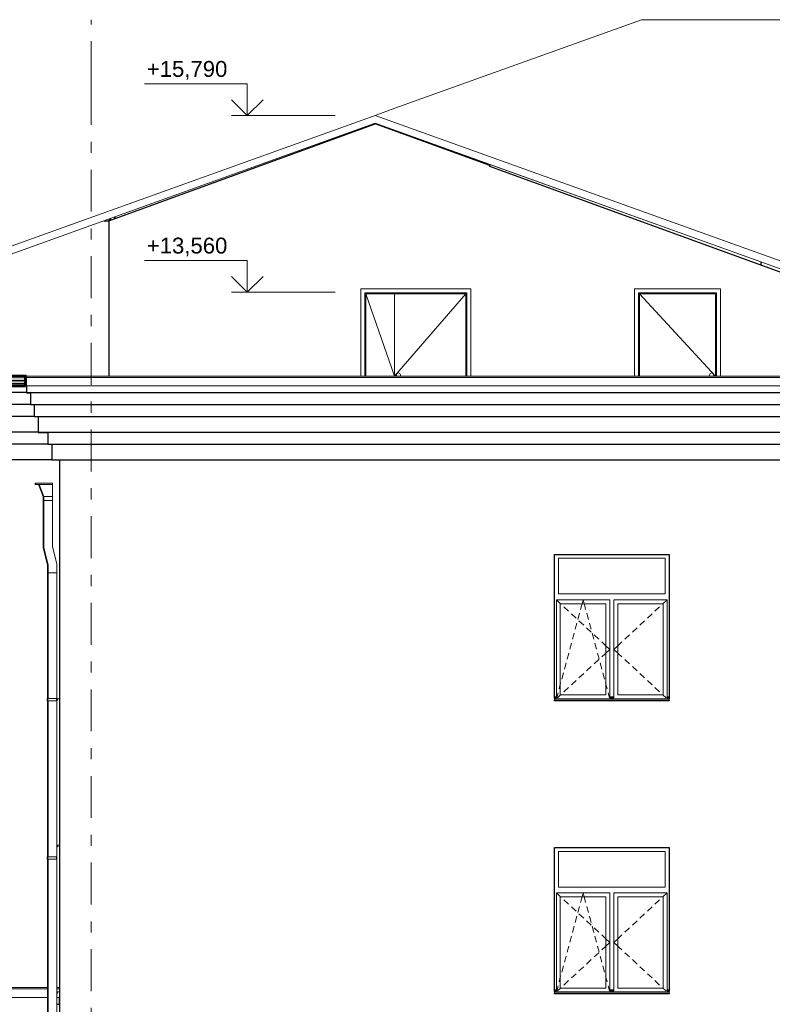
# Model space of a CAD drawing. Header units: millimetres. Extents: x -28034 to 133570, y -6180 to 17692.
# Tile 8 of 36: x 12619 to 22127, y 4569 to 17000. Entities that reach past the tile are written whole.
import ezdxf
from ezdxf.enums import TextEntityAlignment as Align

# ---------------------------------------------------------------- set-up
doc = ezdxf.new("R2010")
doc.units = ezdxf.units.MM
doc.header["$MEASUREMENT"] = 0
doc.linetypes.add('Штрих-Штриховая', pattern=[1093.611073, 529.166651, -211.666656, 141.111112, -211.666656])
for name, color, linetype in [('1 Молдинги', 7, 'Continuous'), ('1_Кровля (плоская)', 7, 'Continuous'), ('Конструктив - Стены Несущие', 7, 'Continuous'), ('Новый_1 ВОДОСТОК', 7, 'Continuous'), ('Новый_1 Молдинги', 7, 'Continuous'), ('Новый_1_Конструктив-парапет', 7, 'Continuous'), ('Новый_Двери Archicad', 7, 'Continuous'), ('Новый_Конструктив - Стены Внутренние несущие', 7, 'Continuous'), ('Новый_Конструктив - Стены Несущие', 7, 'Continuous'), ('Новый_Окна Archicad', 7, 'Continuous'), ('Новый_Фартук парапета', 7, 'Continuous'), ('Окна Archicad', 7, 'Continuous'), ('Размер - Отметка Уровня', 7, 'Continuous'), ('Фартук парапета', 7, 'Continuous'), ('Элемент Модели - Оси', 7, 'Continuous')]:
    doc.layers.add(name, color=color, linetype=linetype)
for name, color, linetype, lineweight in [('1 Молдинги_Ном._пера__1', 7, 'Continuous', 15), ('1 Молдинги_Ном._пера__21', 7, 'Continuous', 30), ('1 Молдинги_Ном._пера__41', 7, 'Continuous', 60), ('1_Кровля (плоская)_Ном._пера__1', 7, 'Continuous', 15), ('1_Кровля (плоская)_Ном._пера__7', 7, 'Continuous', 15), ('Аннотация - Выносная Надпись.Фасад фрагмент_Ном._пера__1', 7, 'Continuous', 15), ('Конструктив - Стены Несущие_Ном._пера__21', 7, 'Continuous', 30), ('Новый_1 ВОДОСТОК_Ном._пера__141', 7, 'Continuous', 20), ('Новый_1 Молдинги_Ном._пера__21', 7, 'Continuous', 30), ('Новый_1_Конструктив-парапет_Ном._пера__21', 7, 'Continuous', 30), ('Новый_Двери Archicad_Ном._пера__1', 7, 'Continuous', 15), ('Новый_Конструктив - Стены Внутренние несущие_Ном._пера__21', 7, 'Continuous', 30), ('Новый_Конструктив - Стены Несущие_Ном._пера__21', 7, 'Continuous', 30), ('Новый_Окна Archicad_Ном._пера__1', 7, 'Continuous', 15), ('Новый_Фартук парапета_Ном._пера__1', 7, 'Continuous', 15), ('Окна Archicad_Ном._пера__1', 7, 'Continuous', 15), ('Окна Archicad_Ном._пера__21', 7, 'Continuous', 30), ('Размер - Отметка Уровня_Ном._пера__120', 7, 'Continuous', 5), ('Фартук парапета_Ном._пера__1', 7, 'Continuous', 15), ('Элемент Модели - Оси_Ном._пера__1', 7, 'Continuous', 15), ('Элемент Модели - Оси_Ном._пера__2', 8, 'Continuous', 15)]:
    doc.layers.add(name, color=color, linetype=linetype, lineweight=lineweight)
doc.styles.add('СГЕНЕРИР_СТИЛЬ_1', font='arial.ttf')
doc.dimstyles.new('СГЕНЕРИР_СТИЛЬ__2', dxfattribs={"dimtxt": 0.18, "dimasz": 182.4, "dimexe": 0.18, "dimexo": 0.0625, "dimgap": 0, "dimtad": 0, "dimtih": 1, "dimtoh": 1, "dimdec": 4, "dimzin": 0, "dimdsep": 46, "dimcen": 0.09, "dimadec": 0, "dimazin": 0, "dimtfac": 1, "dimtdec": 4, "dimtmove": 0, "dimatfit": 3, "dimldrblk": 'ARROWHEAD_11', "dimfxl": 1, "dimtolj": 1, "dimtzin": 0, "dimarcsym": 0})

# ---------------------------------------------------------------- blocks, each defined once
blk = doc.blocks.new('Элемент Разреза_16_2')
at = {"layer": 'Конструктив - Стены Несущие_Ном._пера__21', "color": 7, "linetype": 'Continuous', "lineweight": 30}
blk.add_line((13124, 7550), (13124, 3850), dxfattribs=at)
blk = doc.blocks.new('Элемент Разреза_17_2')
at = {"layer": 'Окна Archicad_Ном._пера__1', "color": 7, "linetype": 'Continuous', "lineweight": 15}
for p, q in [((13124, 4730), (13094, 4728)), ((13094, 4728), (13094, 4708)), ((13094, 4708), (13104, 4718))]:
    blk.add_line(p, q, dxfattribs=at)
blk = doc.blocks.new('Элемент Разреза_23_2')
at = {"layer": 'Конструктив - Стены Несущие_Ном._пера__21', "color": 7, "linetype": 'Continuous', "lineweight": 30}
blk.add_line((13124, 10890), (13124, 7550), dxfattribs=at)
blk = doc.blocks.new('Элемент Разреза_33_2')
at = {"layer": 'Окна Archicad_Ном._пера__1', "color": 7, "linetype": 'Continuous', "lineweight": 15}
for p, q in [((13124, 8430), (13094, 8428)), ((13094, 8428), (13094, 8408)), ((13094, 8408), (13104, 8418))]:
    blk.add_line(p, q, dxfattribs=at)
blk = doc.blocks.new('Элемент Разреза_34_2')
at = {"layer": 'Новый_Окна Archicad_Ном._пера__1', "color": 7, "linetype": 'Continuous', "lineweight": 15}
for p, q in [((13124, 6580), (13094, 6578)), ((13094, 6578), (13094, 6558)), ((13094, 6558), (13104, 6568))]:
    blk.add_line(p, q, dxfattribs=at)
blk = doc.blocks.new('Элемент Разреза_38_2')
at = {"layer": 'Новый_1_Конструктив-парапет_Ном._пера__21', "color": 7, "linetype": 'Continuous', "lineweight": 30}
blk.add_line((13124, 11442), (13124, 10890), dxfattribs=at)
blk = doc.blocks.new('Элемент Разреза_39_2')
at = {"layer": 'Новый_1 ВОДОСТОК_Ном._пера__141', "color": 7, "linetype": 'Continuous', "lineweight": 20}
for p, q in [((13033, 11150), (12823, 11150)), ((12823, 11130), (12823, 11150)), ((13033, 11130), (12823, 11130)), ((12923, 10980), (12866, 11130)), ((13033, 11150), (13033, 11130)), ((13033, 11130), (13033, 10980)), ((13033, 10980), (12923, 10980)), ((12923, 10930), (12923, 10980)), ((13033, 10980), (13033, 10930)), ((13033, 10930), (12923, 10930)), ((12923, 10930), (12923, 10333)), ((13033, 10930), (13033, 10347)), ((12923, 10333), (12978, 10118)), ((13033, 10347), (13088, 10132)), ((12978, 10118), (12978, 10015)), ((13088, 10132), (13088, 10015)), ((12978, 10015), (12978, 8430)), ((12978, 10015), (12982, 10015)), ((12982, 10015), (12994, 10015)), ((12994, 10015), (13012, 10015)), ((13012, 10015), (13033, 10015)), ((13033, 10015), (13054, 10015)), ((13054, 10015), (13072, 10015)), ((13072, 10015), (13084, 10015)), ((13084, 10015), (13088, 10015)), ((13088, 10015), (13088, 300)), ((12980, 8430), (12976, 8430)), ((12976, 8400), (12976, 8430)), ((12980, 8400), (12976, 8400)), ((12978, 8400), (12978, 6430)), ((12992, 8430), (12980, 8430)), ((12992, 8400), (12980, 8400)), ((13011, 8430), (12992, 8430)), ((13011, 8400), (12992, 8400)), ((13033, 8430), (13011, 8430)), ((13033, 8400), (13011, 8400)), ((13086, 8430), (13033, 8430)), ((13086, 8400), (13033, 8400)), ((13088, 8430), (13086, 8430)), ((13086, 8400), (13086, 8430)), ((13088, 8400), (13086, 8400)), ((13088, 8400), (13088, 8430)), ((12980, 6430), (12976, 6430)), ((12976, 6400), (12976, 6430)), ((12980, 6400), (12976, 6400)), ((12978, 6400), (12978, 4430)), ((12992, 6430), (12980, 6430)), ((12992, 6400), (12980, 6400)), ((13011, 6430), (12992, 6430)), ((13011, 6400), (12992, 6400)), ((13033, 6430), (13011, 6430)), ((13033, 6400), (13011, 6400)), ((13086, 6430), (13033, 6430)), ((13086, 6400), (13033, 6400)), ((13088, 6430), (13086, 6430)), ((13086, 6400), (13086, 6430)), ((13088, 6400), (13086, 6400)), ((13088, 6400), (13088, 6430)), ((12980, 4430), (12976, 4430)), ((12976, 4400), (12976, 4430)), ((12980, 4400), (12976, 4400)), ((12978, 4400), (12978, 2430)), ((12992, 4430), (12980, 4430)), ((12992, 4400), (12980, 4400)), ((13011, 4430), (12992, 4430)), ((13011, 4400), (12992, 4400)), ((13033, 4430), (13011, 4430)), ((13033, 4400), (13011, 4400)), ((13086, 4430), (13033, 4430)), ((13086, 4400), (13033, 4400)), ((13088, 4430), (13086, 4430)), ((13086, 4400), (13086, 4430)), ((13088, 4400), (13086, 4400)), ((13088, 4400), (13088, 4430)), ((12980, 2430), (12976, 2430)), ((12976, 2400), (12976, 2430)), ((12980, 2400), (12976, 2400)), ((12978, 2400), (12978, 430)), ((12992, 2430), (12980, 2430)), ((12992, 2400), (12980, 2400)), ((13011, 2430), (12992, 2430)), ((13011, 2400), (12992, 2400)), ((13033, 2430), (13011, 2430)), ((13033, 2400), (13011, 2400)), ((13086, 2430), (13033, 2430)), ((13086, 2400), (13033, 2400)), ((13088, 2430), (13086, 2430)), ((13086, 2400), (13086, 2430)), ((13088, 2400), (13086, 2400)), ((13088, 2400), (13088, 2430)), ((12980, 430), (12976, 430)), ((12976, 400), (12976, 430)), ((12980, 400), (12976, 400)), ((12978, 400), (12978, 300)), ((12992, 430), (12980, 430)), ((12992, 400), (12980, 400)), ((13011, 430), (12992, 430)), ((13011, 400), (12992, 400)), ((13033, 430), (13011, 430)), ((13033, 400), (13011, 400)), ((13086, 430), (13033, 430)), ((13086, 400), (13033, 400)), ((13088, 430), (13086, 430)), ((13086, 400), (13086, 430)), ((13088, 400), (13086, 400)), ((13088, 400), (13088, 430)), ((12978, 300), (12978, 222)), ((12978, 300), (12982, 300)), ((12982, 300), (12994, 300)), ((12994, 300), (13012, 300)), ((13012, 300), (13033, 300)), ((13033, 300), (13054, 300)), ((13054, 300), (13072, 300)), ((13072, 300), (13084, 300)), ((13084, 300), (13088, 300)), ((13088, 300), (13088, 177)), ((12978, 222), (12888, 132)), ((12888, 132), (12891, 129)), ((12891, 129), (12899, 121)), ((13088, 177), (12966, 55)), ((12978, 222), (12982, 221)), ((12982, 221), (12994, 216)), ((12994, 216), (13012, 208)), ((13054, 191), (13072, 184)), ((13072, 184), (13084, 179)), ((13084, 179), (13088, 177)), ((12899, 121), (12912, 108)), ((12912, 108), (12927, 94)), ((12927, 94), (12942, 79)), ((12942, 79), (12954, 66)), ((12954, 66), (12963, 58)), ((12963, 58), (12966, 55))]:
    blk.add_line(p, q, dxfattribs=at)
blk = doc.blocks.new('Элемент Разреза_40_2')
at = {"layer": '1_Кровля (плоская)_Ном._пера__7', "color": 7, "linetype": 'Continuous', "lineweight": 15}
for p, q in [((17109, 15792), (26274, 12501)), ((26000, 12500), (17109, 15692)), ((26274, 12500), (26274, 12501))]:
    blk.add_line(p, q, dxfattribs=at)
blk = doc.blocks.new('Элемент Разреза_41_2')
at = {"layer": '1_Кровля (плоская)_Ном._пера__7', "color": 7, "linetype": 'Continuous', "lineweight": 15}
for p, q in [((7944, 12501), (17109, 15792)), ((17109, 15692), (7944, 12401)), ((13822, 14512), (17109, 15692)), ((8059, 12443), (8504, 12602)), ((7944, 12401), (7944, 12501)), ((7944, 12401), (7974, 12412))]:
    blk.add_line(p, q, dxfattribs=at)
blk = doc.blocks.new('Элемент Разреза_66_2')
at = {"layer": 'Новый_1 ВОДОСТОК_Ном._пера__141', "color": 7, "linetype": 'Continuous', "lineweight": 20}
for p, q in [((12823, 11150), (12815, 11150)), ((12815, 11130), (12815, 11150)), ((12823, 11130), (12815, 11130)), ((12915, 10980), (12858, 11130)), ((12923, 10980), (12915, 10980)), ((12915, 10930), (12915, 10980)), ((12923, 10930), (12915, 10930)), ((12915, 10930), (12915, 10333)), ((12915, 10333), (12970, 10118)), ((12970, 10118), (12970, 10015)), ((12970, 10015), (12970, 8430)), ((12970, 10015), (12975, 10015)), ((12975, 10015), (12978, 10015)), ((12973, 8430), (12968, 8430)), ((12968, 8400), (12968, 8430)), ((12973, 8400), (12968, 8400)), ((12970, 8400), (12970, 6430)), ((12976, 8430), (12973, 8430)), ((12976, 8400), (12973, 8400)), ((12973, 6430), (12968, 6430)), ((12968, 6400), (12968, 6430)), ((12973, 6400), (12968, 6400)), ((12970, 6400), (12970, 4430)), ((12976, 6430), (12973, 6430)), ((12976, 6400), (12973, 6400)), ((12973, 4430), (12968, 4430)), ((12968, 4400), (12968, 4430)), ((12973, 4400), (12968, 4400)), ((12970, 4400), (12970, 2430)), ((12976, 4430), (12973, 4430)), ((12976, 4400), (12973, 4400)), ((12973, 2430), (12968, 2430)), ((12968, 2400), (12968, 2430)), ((12973, 2400), (12968, 2400)), ((12970, 2400), (12970, 430)), ((12976, 2430), (12973, 2430)), ((12976, 2400), (12973, 2400)), ((12973, 430), (12968, 430)), ((12968, 400), (12968, 430)), ((12973, 400), (12968, 400)), ((12970, 400), (12970, 300)), ((12976, 430), (12973, 430)), ((12976, 400), (12973, 400)), ((12970, 300), (12970, 222)), ((12970, 300), (12975, 300)), ((12975, 300), (12978, 300)), ((12970, 222), (12881, 132)), ((12881, 132), (12883, 129)), ((12883, 129), (12892, 121)), ((12970, 222), (12975, 221)), ((12975, 221), (12976, 220)), ((12892, 121), (12905, 108)), ((12905, 108), (12919, 94)), ((12919, 94), (12934, 79)), ((12934, 79), (12947, 66)), ((12947, 66), (12955, 58)), ((12955, 58), (12958, 55)), ((12962, 58), (12958, 55))]:
    blk.add_line(p, q, dxfattribs=at)
blk = doc.blocks.new('Элемент Разреза_71_2')
at = {"layer": 'Фартук парапета_Ном._пера__1', "color": 7, "linetype": 'Continuous', "lineweight": 15}
for p, q in [((12697, 12492), (12694, 12483)), ((12694, 12483), (12694, 12377)), ((12694, 12483), (37254, 12483)), ((12704, 12498), (12697, 12492)), ((12713, 12500), (12704, 12498)), ((37236, 12500), (12713, 12500)), ((12694, 12377), (37254, 12377))]:
    blk.add_line(p, q, dxfattribs=at)
blk = doc.blocks.new('Элемент Разреза_72_2')
at = {"layer": 'Новый_Фартук парапета_Ном._пера__1', "color": 7, "linetype": 'Continuous', "lineweight": 15}
for p, q in [((8538, 4780), (12970, 4780)), ((8538, 4763), (12970, 4763)), ((13088, 4780), (13124, 4780)), ((13088, 4763), (13124, 4763)), ((13124, 4780), (13124, 4778)), ((13124, 4778), (13124, 4772)), ((13124, 4772), (13124, 4763)), ((13124, 4763), (13124, 4743)), ((13124, 4763), (13124, 4657)), ((8538, 4657), (12970, 4657)), ((13088, 4657), (13124, 4657))]:
    blk.add_line(p, q, dxfattribs=at)
blk = doc.blocks.new('Элемент Разреза_77_2')
at = {"layer": 'Окна Archicad_Ном._пера__1', "color": 7, "linetype": 'Continuous', "lineweight": 15}
for p, q in [((19424, 6500), (19424, 6050)), ((20774, 6500), (19424, 6500)), ((20774, 6050), (20774, 6500)), ((19399, 5925), (19399, 5975)), ((19399, 5975), (20074, 5975)), ((19399, 5975), (19453, 5925)), ((19424, 6050), (20774, 6050)), ((19723, 5925), (19737, 5975)), ((19750, 5925), (19737, 5975)), ((20074, 5975), (20074, 5925)), ((20124, 5925), (20124, 5975)), ((20124, 5975), (20799, 5975)), ((20799, 5975), (20745, 5925)), ((20799, 5975), (20799, 5925)), ((19399, 4775), (19399, 5925)), ((19449, 5925), (19449, 4775)), ((20024, 5925), (19449, 5925)), ((19453, 5925), (19458, 5921)), ((19495, 5887), (19553, 5832)), ((19704, 5855), (19716, 5898)), ((19716, 5898), (19723, 5925)), ((19758, 5898), (19750, 5925)), ((19769, 5855), (19758, 5898)), ((20024, 4775), (20024, 5925)), ((20074, 5925), (20074, 4775)), ((20124, 4775), (20124, 5925)), ((20174, 5925), (20174, 4775)), ((20749, 5925), (20174, 5925)), ((20704, 5887), (20645, 5832)), ((20745, 5925), (20741, 5921)), ((20749, 4775), (20749, 5925)), ((20799, 5925), (20799, 4775)), ((19590, 5798), (19649, 5744)), ((19670, 5729), (19691, 5806)), ((19803, 5729), (19782, 5806)), ((20609, 5798), (20550, 5744)), ((19636, 5604), (19657, 5681)), ((19685, 5710), (19744, 5656)), ((19781, 5622), (19840, 5567)), ((19837, 5604), (19816, 5681)), ((20418, 5622), (20359, 5567)), ((20513, 5710), (20454, 5656)), ((19603, 5478), (19623, 5555)), ((19871, 5478), (19850, 5555)), ((19876, 5533), (19935, 5479)), ((20322, 5533), (20264, 5479)), ((19569, 5353), (19590, 5430)), ((19905, 5353), (19884, 5430)), ((19972, 5445), (20016, 5404)), ((20016, 5404), (20024, 5396)), ((20024, 5396), (20074, 5350)), ((20024, 5304), (20074, 5350)), ((20174, 5396), (20124, 5350)), ((20174, 5304), (20124, 5350)), ((20183, 5404), (20174, 5396)), ((20227, 5445), (20183, 5404)), ((19535, 5227), (19556, 5304)), ((19876, 5167), (19935, 5221)), ((19939, 5227), (19918, 5304)), ((19972, 5255), (20016, 5296)), ((20016, 5296), (20024, 5304)), ((20183, 5296), (20174, 5304)), ((20227, 5255), (20183, 5296)), ((20322, 5167), (20264, 5221)), ((19501, 5102), (19522, 5179)), ((19781, 5078), (19840, 5133)), ((19973, 5102), (19952, 5179)), ((20418, 5078), (20359, 5133)), ((19467, 4976), (19488, 5053)), ((19685, 4990), (19744, 5044)), ((20007, 4976), (19986, 5053)), ((20513, 4990), (20454, 5044)), ((19433, 4851), (19449, 4910)), ((19449, 4910), (19454, 4928)), ((19495, 4813), (19553, 4868)), ((19590, 4902), (19649, 4956)), ((20024, 4910), (20020, 4928)), ((20040, 4851), (20024, 4910)), ((20609, 4902), (20550, 4956)), ((20704, 4813), (20645, 4868)), ((19399, 4750), (19374, 4750)), ((19399, 4740), (19374, 4740)), ((19374, 4730), (19374, 4728)), ((19374, 4728), (19374, 4708)), ((20824, 4728), (19374, 4728)), ((19399, 4738), (19399, 4775)), ((19403, 4738), (19420, 4802)), ((19414, 4738), (19453, 4775)), ((19449, 4775), (20024, 4775)), ((19453, 4775), (19458, 4779)), ((20071, 4738), (20053, 4802)), ((20074, 4775), (20074, 4738)), ((20124, 4750), (20074, 4750)), ((20124, 4740), (20074, 4740)), ((20124, 4738), (20124, 4775)), ((20174, 4775), (20749, 4775)), ((20745, 4775), (20741, 4779)), ((20785, 4738), (20745, 4775)), ((20799, 4775), (20799, 4738)), ((20824, 4750), (20799, 4750)), ((20824, 4740), (20799, 4740)), ((20824, 4730), (20824, 4728)), ((20824, 4728), (20824, 4708)), ((20824, 4708), (19374, 4708))]:
    blk.add_line(p, q, dxfattribs=at)
at = {"layer": 'Окна Archicad_Ном._пера__21', "color": 7, "linetype": 'Continuous', "lineweight": 30}
for p, q in [((19374, 4730), (19374, 6550)), ((19374, 6550), (20824, 6550)), ((20824, 6550), (20824, 4730)), ((19374, 4700), (19374, 4708)), ((20824, 4700), (19374, 4700)), ((20824, 4708), (20824, 4700))]:
    blk.add_line(p, q, dxfattribs=at)
blk = doc.blocks.new('Элемент Разреза_81_2')
at = {"layer": 'Окна Archicad_Ном._пера__1', "color": 7, "linetype": 'Continuous', "lineweight": 15}
for p, q in [((19424, 10200), (19424, 9750)), ((20774, 10200), (19424, 10200)), ((20774, 9750), (20774, 10200)), ((19424, 9750), (20774, 9750)), ((19399, 9625), (19399, 9675)), ((19399, 9675), (20074, 9675)), ((19399, 9675), (19453, 9625)), ((19399, 8475), (19399, 9625)), ((19449, 9625), (19449, 8475)), ((20024, 9625), (19449, 9625)), ((19453, 9625), (19458, 9621)), ((19495, 9587), (19553, 9532)), ((19704, 9555), (19716, 9598)), ((19716, 9598), (19723, 9625)), ((19723, 9625), (19737, 9675)), ((19750, 9625), (19737, 9675)), ((19758, 9598), (19750, 9625)), ((19769, 9555), (19758, 9598)), ((20024, 8475), (20024, 9625)), ((20074, 9675), (20074, 9625)), ((20074, 9625), (20074, 8475)), ((20124, 9625), (20124, 9675)), ((20124, 9675), (20799, 9675)), ((20124, 8475), (20124, 9625)), ((20174, 9625), (20174, 8475)), ((20749, 9625), (20174, 9625)), ((20704, 9587), (20645, 9532)), ((20745, 9625), (20741, 9621)), ((20799, 9675), (20745, 9625)), ((20749, 8475), (20749, 9625)), ((20799, 9675), (20799, 9625)), ((20799, 9625), (20799, 8475)), ((19590, 9498), (19649, 9444)), ((19670, 9429), (19691, 9506)), ((19803, 9429), (19782, 9506)), ((20609, 9498), (20550, 9444)), ((19636, 9304), (19657, 9381)), ((19685, 9410), (19744, 9356)), ((19837, 9304), (19816, 9381)), ((20513, 9410), (20454, 9356)), ((19603, 9178), (19623, 9255)), ((19781, 9322), (19840, 9267)), ((19871, 9178), (19850, 9255)), ((19876, 9233), (19935, 9179)), ((20322, 9233), (20264, 9179)), ((20418, 9322), (20359, 9267)), ((19569, 9053), (19590, 9130)), ((19905, 9053), (19884, 9130)), ((19972, 9145), (20016, 9104)), ((20016, 9104), (20024, 9096)), ((20024, 9096), (20074, 9050)), ((20174, 9096), (20124, 9050)), ((20183, 9104), (20174, 9096)), ((20227, 9145), (20183, 9104)), ((19535, 8927), (19556, 9004)), ((19939, 8927), (19918, 9004)), ((19972, 8955), (20016, 8996)), ((20016, 8996), (20024, 9004)), ((20024, 9004), (20074, 9050)), ((20174, 9004), (20124, 9050)), ((20183, 8996), (20174, 9004)), ((20227, 8955), (20183, 8996)), ((19501, 8802), (19522, 8879)), ((19781, 8778), (19840, 8833)), ((19876, 8867), (19935, 8921)), ((19973, 8802), (19952, 8879)), ((20322, 8867), (20264, 8921)), ((20418, 8778), (20359, 8833)), ((19467, 8676), (19488, 8753)), ((19685, 8690), (19744, 8744)), ((20007, 8676), (19986, 8753)), ((20513, 8690), (20454, 8744)), ((19433, 8551), (19449, 8610)), ((19449, 8610), (19454, 8628)), ((19590, 8602), (19649, 8656)), ((20024, 8610), (20020, 8628)), ((20040, 8551), (20024, 8610)), ((20609, 8602), (20550, 8656)), ((19399, 8438), (19399, 8475)), ((19403, 8438), (19420, 8502)), ((19414, 8438), (19453, 8475)), ((19449, 8475), (20024, 8475)), ((19453, 8475), (19458, 8479)), ((19495, 8513), (19553, 8568)), ((20071, 8438), (20053, 8502)), ((20074, 8475), (20074, 8438)), ((20124, 8438), (20124, 8475)), ((20174, 8475), (20749, 8475)), ((20704, 8513), (20645, 8568)), ((20745, 8475), (20741, 8479)), ((20785, 8438), (20745, 8475)), ((20799, 8475), (20799, 8438)), ((19399, 8450), (19374, 8450)), ((19399, 8440), (19374, 8440)), ((19374, 8430), (19374, 8428)), ((19374, 8428), (19374, 8408)), ((20824, 8428), (19374, 8428)), ((20824, 8408), (19374, 8408)), ((20124, 8450), (20074, 8450)), ((20124, 8440), (20074, 8440)), ((20824, 8450), (20799, 8450)), ((20824, 8440), (20799, 8440)), ((20824, 8430), (20824, 8428)), ((20824, 8428), (20824, 8408))]:
    blk.add_line(p, q, dxfattribs=at)
at = {"layer": 'Окна Archicad_Ном._пера__21', "color": 7, "linetype": 'Continuous', "lineweight": 30}
for p, q in [((19374, 8430), (19374, 10250)), ((19374, 10250), (20824, 10250)), ((20824, 10250), (20824, 8430)), ((19374, 8400), (19374, 8408)), ((20824, 8400), (19374, 8400)), ((20824, 8408), (20824, 8400))]:
    blk.add_line(p, q, dxfattribs=at)
blk = doc.blocks.new('Элемент Разреза_82_2')
at = {"layer": 'Новый_Конструктив - Стены Несущие_Ном._пера__21', "color": 7, "linetype": 'Continuous', "lineweight": 30}
for q in [(18559, 15147), (25204, 12500)]:
    blk.add_line((25204, 12729), q, dxfattribs=at)
blk = doc.blocks.new('Элемент Разреза_83_2')
at = {"layer": 'Новый_1_Конструктив-парапет_Ном._пера__21', "color": 7, "linetype": 'Continuous', "lineweight": 30}
for p, q in [((17430, 15569), (17440, 15573)), ((18559, 15147), (18559, 15171))]:
    blk.add_line(p, q, dxfattribs=at)
blk = doc.blocks.new('Элемент Разреза_85_2')
at = {"layer": 'Новый_Конструктив - Стены Внутренние несущие_Ном._пера__21', "color": 7, "linetype": 'Continuous', "lineweight": 30}
blk.add_line((21980, 13943), (21980, 13902), dxfattribs=at)
blk = doc.blocks.new('Элемент Разреза_86_2')
at = {"layer": 'Новый_Двери Archicad_Ном._пера__1', "color": 7, "linetype": 'Continuous', "lineweight": 15}
for p, q in [((20386, 12500), (20386, 13603)), ((20386, 13603), (21472, 13603)), ((20436, 13553), (20436, 12500)), ((21422, 13553), (20436, 13553)), ((21422, 12500), (21422, 13553)), ((21472, 13603), (21472, 12500)), ((20448, 13541), (20448, 12500)), ((21410, 13541), (20448, 13541)), ((20449, 13540), (21409, 12500)), ((21409, 13540), (20449, 13540)), ((20449, 13540), (20449, 12500)), ((21409, 12500), (21409, 13540)), ((21410, 12500), (21410, 13541)), ((21334, 12515), (21336, 12524)), ((21334, 12500), (21334, 12515)), ((21336, 12524), (21342, 12533)), ((21342, 12533), (21350, 12538)), ((21350, 12538), (21359, 12540)), ((21359, 12540), (21369, 12538)), ((21369, 12538), (21377, 12533)), ((21377, 12533), (21383, 12524)), ((21383, 12524), (21384, 12515)), ((21384, 12515), (21384, 12500))]:
    blk.add_line(p, q, dxfattribs=at)
blk = doc.blocks.new('Элемент Разреза_87_2')
at = {"layer": 'Новый_Конструктив - Стены Несущие_Ном._пера__21', "color": 7, "linetype": 'Continuous', "lineweight": 30}
for p, q in [((13682, 14461), (13744, 14461)), ((13744, 14461), (13744, 12500)), ((8504, 12602), (8504, 12443)), ((10399, 10230), (11349, 10230))]:
    blk.add_line(p, q, dxfattribs=at)
blk = doc.blocks.new('Элемент Разреза_88_2')
at = {"layer": 'Новый_Двери Archicad_Ном._пера__1', "color": 7, "linetype": 'Continuous', "lineweight": 15}
for p, q in [((16931, 13603), (16931, 12500)), ((18317, 13603), (16931, 13603)), ((16981, 12500), (16981, 13553)), ((16981, 13553), (18267, 13553)), ((18267, 13553), (18267, 12500)), ((18317, 12500), (18317, 13603)), ((16993, 12500), (16993, 13541)), ((16993, 13541), (18255, 13541)), ((16994, 13540), (17354, 12500)), ((17354, 13540), (16994, 13540)), ((16994, 13540), (16994, 12500)), ((17354, 12500), (17354, 13540)), ((18254, 13540), (17354, 12500)), ((17354, 13540), (18254, 13540)), ((18254, 13540), (18254, 12500)), ((18255, 13541), (18255, 12500)), ((17381, 12524), (17379, 12515)), ((17379, 12515), (17379, 12500)), ((17387, 12533), (17381, 12524)), ((17395, 12538), (17387, 12533)), ((17404, 12540), (17395, 12538)), ((17414, 12538), (17404, 12540)), ((17422, 12533), (17414, 12538)), ((17427, 12524), (17422, 12533)), ((17429, 12515), (17427, 12524)), ((17429, 12500), (17429, 12515))]:
    blk.add_line(p, q, dxfattribs=at)
blk = doc.blocks.new('Элемент Разреза_89_2')
at = {"layer": 'Новый_Конструктив - Стены Несущие_Ном._пера__21', "color": 7, "linetype": 'Continuous', "lineweight": 30}
for p, q in [((13744, 14461), (17109, 15686)), ((18559, 15158), (17109, 15686)), ((18559, 15158), (18559, 15147))]:
    blk.add_line(p, q, dxfattribs=at)
blk = doc.blocks.new('Элемент Разреза_90_2')
at = {"layer": '1_Кровля (плоская)_Ном._пера__1', "color": 7, "linetype": 'Continuous', "lineweight": 15}
for p, q in [((20475, 17000), (17357, 15881)), ((30624, 17000), (20475, 17000)), ((30624, 12501), (30624, 17000)), ((17357, 15881), (17109, 15792)), ((17440, 15573), (17109, 15692)), ((21980, 13943), (18559, 15171)), ((26000, 12500), (22293, 13831)), ((26274, 12501), (29394, 12501)), ((29394, 12501), (30624, 12501)), ((30624, 12500), (30624, 12501))]:
    blk.add_line(p, q, dxfattribs=at)
blk = doc.blocks.new('Элемент Разреза_91_2')
at = {"layer": '1 Молдинги_Ном._пера__21', "color": 7, "linetype": 'Continuous', "lineweight": 30}
for p, q in [((12704, 12377), (12704, 12293)), ((12704, 12293), (12704, 12290)), ((12704, 12293), (37245, 12293)), ((12704, 12290), (12754, 12290)), ((12754, 12290), (12754, 12142)), ((12754, 12142), (37195, 12142)), ((12754, 12142), (12754, 12140)), ((12754, 12140), (12804, 12140)), ((12804, 12140), (12804, 11992)), ((12804, 11992), (12804, 11990)), ((12804, 11992), (37145, 11992)), ((12804, 11990), (12854, 11990)), ((12854, 11990), (12854, 11792)), ((12854, 11792), (12854, 11790)), ((12854, 11792), (37095, 11792)), ((12854, 11790), (12974, 11790)), ((12974, 11790), (12974, 11642)), ((12974, 11642), (12974, 11640)), ((12974, 11642), (36975, 11642)), ((12974, 11640), (13024, 11640)), ((13024, 11640), (13024, 11442)), ((13024, 11442), (36925, 11442))]:
    blk.add_line(p, q, dxfattribs=at)
blk = doc.blocks.new('Элемент Разреза_94_2')
at = {"layer": '1 Молдинги_Ном._пера__21', "color": 7, "linetype": 'Continuous', "lineweight": 30}
for p, q in [((8394, 12443), (12694, 12443)), ((8394, 12405), (12694, 12405)), ((12704, 12293), (8394, 12293)), ((12754, 12142), (8394, 12142)), ((12804, 11992), (8394, 11992)), ((12854, 11792), (8394, 11792)), ((12974, 11642), (8394, 11642)), ((13024, 11442), (8394, 11442))]:
    blk.add_line(p, q, dxfattribs=at)
blk = doc.blocks.new('Элемент Разреза_95_2')
at = {"layer": '1 Молдинги_Ном._пера__21', "color": 7, "linetype": 'Continuous', "lineweight": 30}
for p, q in [((13024, 11440), (13024, 11442)), ((13124, 11440), (13024, 11440)), ((13124, 11442), (13124, 11440))]:
    blk.add_line(p, q, dxfattribs=at)
blk = doc.blocks.new('Элемент Разреза_105_2')
at = {"layer": 'Новый_1 Молдинги_Ном._пера__21', "color": 7, "linetype": 'Continuous', "lineweight": 30}
for q in [(13124, 4657), (13088, 4569)]:
    blk.add_line((13124, 4569), q, dxfattribs=at)
blk = doc.blocks.new('Элемент Разреза_146_2')
at = {"layer": 'Новый_Конструктив - Стены Несущие_Ном._пера__21', "color": 7, "linetype": 'Continuous', "lineweight": 30}
for p, q in [((13753, 14464), (13753, 14487)), ((13822, 14512), (13822, 14490))]:
    blk.add_line(p, q, dxfattribs=at)
blk = doc.blocks.new('Элемент Разреза_147_2')
at = {"layer": 'Новый_Конструктив - Стены Несущие_Ном._пера__21', "color": 7, "linetype": 'Continuous', "lineweight": 30}
for p, q in [((13757, 14466), (13757, 14488)), ((13767, 14492), (13767, 14470)), ((13817, 14510), (13817, 14488))]:
    blk.add_line(p, q, dxfattribs=at)
blk = doc.blocks.new('Стандартный Маркер Сетки[2]_2', base_point=(13524, 17000))
at = {"layer": 'Элемент Модели - Оси_Ном._пера__2', "color": 8, "linetype": 'Штрих-Штриховая', "lineweight": 15}
for q in [(13524, 17000), (13524, -2200)]:
    blk.add_line((13524, 16200), q, dxfattribs=at)
at = {"layer": 'Элемент Модели - Оси_Ном._пера__1', "color": 7, "lineweight": 15, "style": 'СГЕНЕРИР_СТИЛЬ_1'}
blk.add_attdef('AC_MarkerText_1', text='', height=350, rotation=360, dxfattribs=at).set_placement((13524, -3300), align=Align.TOP_CENTER)
blk = doc.blocks.new('ARROWHEAD_11')
at = {"color": 0, "linetype": 'Continuous', "lineweight": 0}
blk.add_line((0, 0), (-1, 0), dxfattribs=at)
at = {"color": 0, "linetype": 'Continuous', "lineweight": 0, "const_width": 0.25, "flags": 128}
blk.add_lwpolyline([(-0.125, 0, 1), (0.125, 0, 1)], format="xyb", close=True, dxfattribs=at)
blk = doc.blocks.new('Отметка высоты (ГОСТ)[23]_2', base_point=(15494, 15790))
at = {"layer": 'Размер - Отметка Уровня_Ном._пера__120', "color": 7, "linetype": 'Continuous', "lineweight": 5}
for p, q in [((15494, 16190), (14195, 16190)), ((15494, 15790), (15494, 16190)), ((15494, 15790), (15294, 15990)), ((15494, 15790), (15694, 15990)), ((16604, 15790), (15294, 15790))]:
    blk.add_line(p, q, dxfattribs=at)
at = {"layer": 'Размер - Отметка Уровня_Ном._пера__120', "color": 7, "lineweight": 5, "insert": (15294, 16220), "char_height": 200, "attachment_point": 9, "style": 'СГЕНЕРИР_СТИЛЬ_1'}
blk.add_mtext('\\A1;+15,790{\\H0.66x;\\S^  ;}', dxfattribs=at)
at = {"layer": 'Размер - Отметка Уровня_Ном._пера__120', "color": 7, "lineweight": 5, "style": 'СГЕНЕРИР_СТИЛЬ_1'}
blk.add_attdef('addText', text='', height=150, dxfattribs=at).set_placement((15234, 15954), align=Align.BOTTOM_RIGHT)
blk = doc.blocks.new('Отметка высоты (ГОСТ)[24]_2', base_point=(15494, 13560))
at = {"layer": 'Размер - Отметка Уровня_Ном._пера__120', "color": 7, "linetype": 'Continuous', "lineweight": 5}
for p, q in [((15494, 13960), (14195, 13960)), ((15494, 13560), (15494, 13960)), ((15494, 13560), (15294, 13760)), ((15494, 13560), (15694, 13760)), ((16604, 13560), (15294, 13560))]:
    blk.add_line(p, q, dxfattribs=at)
at = {"layer": 'Размер - Отметка Уровня_Ном._пера__120', "color": 7, "lineweight": 5, "insert": (15294, 13990), "char_height": 200, "attachment_point": 9, "style": 'СГЕНЕРИР_СТИЛЬ_1'}
blk.add_mtext('\\A1;+13,560{\\H0.66x;\\S^  ;}', dxfattribs=at)
at = {"layer": 'Размер - Отметка Уровня_Ном._пера__120', "color": 7, "lineweight": 5, "style": 'СГЕНЕРИР_СТИЛЬ_1'}
blk.add_attdef('addText', text='', height=150, dxfattribs=at).set_placement((15234, 13724), align=Align.BOTTOM_RIGHT)

msp = doc.modelspace()

# ---------------------------------------------------------------- hatches: boundary and pattern name
at = {"layer": '1 Молдинги_Ном._пера__1', "linetype": 'Continuous', "lineweight": 0, "true_color": 0x5f5f5f}
msp.add_hatch(color=251, dxfattribs=at).paths.add_polyline_path([(12694.3, 12377.2), (7974.3, 12374.9), (7974.3, 12409.2), (8218.8, 12500), (12694.3, 12500)])

# ---------------------------------------------------------------- linework, layer by layer
at = {"layer": '1 Молдинги_Ном._пера__41', "color": 7, "linetype": 'Continuous', "lineweight": 60, "flags": 128}
msp.add_lwpolyline([(12694.3, 12377.2), (7974.3, 12374.9), (7974.3, 12409.2), (8218.8, 12500), (12694.3, 12500)], close=True, dxfattribs=at)

# ---------------------------------------------------------------- block references
at = {"layer": '1 Молдинги', "lineweight": 0}
for name in ['Элемент Разреза_94_2', 'Элемент Разреза_91_2', 'Элемент Разреза_95_2']:
    msp.add_blockref(name, (0, 0), dxfattribs=at)
at = {"layer": '1_Кровля (плоская)', "lineweight": 0}
for name in ['Элемент Разреза_90_2', 'Элемент Разреза_41_2', 'Элемент Разреза_40_2']:
    msp.add_blockref(name, (0, 0), dxfattribs=at)
at = {"layer": 'Конструктив - Стены Несущие', "lineweight": 0}
for name in ['Элемент Разреза_23_2', 'Элемент Разреза_16_2']:
    msp.add_blockref(name, (0, 0), dxfattribs=at)
at = {"layer": 'Новый_1 ВОДОСТОК', "lineweight": 0}
for name in ['Элемент Разреза_66_2', 'Элемент Разреза_39_2']:
    msp.add_blockref(name, (0, 0), dxfattribs=at)
at = {"layer": 'Новый_1 Молдинги', "lineweight": 0}
msp.add_blockref('Элемент Разреза_105_2', (0, 0), dxfattribs=at)
at = {"layer": 'Новый_1_Конструктив-парапет', "lineweight": 0}
for name in ['Элемент Разреза_83_2', 'Элемент Разреза_38_2']:
    msp.add_blockref(name, (0, 0), dxfattribs=at)
at = {"layer": 'Новый_Двери Archicad', "lineweight": 0}
for name in ['Элемент Разреза_88_2', 'Элемент Разреза_86_2']:
    msp.add_blockref(name, (0, 0), dxfattribs=at)
at = {"layer": 'Новый_Конструктив - Стены Внутренние несущие', "lineweight": 0}
msp.add_blockref('Элемент Разреза_85_2', (0, 0), dxfattribs=at)
at = {"layer": 'Новый_Конструктив - Стены Несущие', "lineweight": 0}
for name in ['Элемент Разреза_89_2', 'Элемент Разреза_82_2', 'Элемент Разреза_87_2', 'Элемент Разреза_146_2', 'Элемент Разреза_147_2']:
    msp.add_blockref(name, (0, 0), dxfattribs=at)
at = {"layer": 'Новый_Окна Archicad', "lineweight": 0}
msp.add_blockref('Элемент Разреза_34_2', (0, 0), dxfattribs=at)
at = {"layer": 'Новый_Фартук парапета', "lineweight": 0}
msp.add_blockref('Элемент Разреза_72_2', (0, 0), dxfattribs=at)
at = {"layer": 'Окна Archicad', "lineweight": 0}
for name in ['Элемент Разреза_81_2', 'Элемент Разреза_33_2', 'Элемент Разреза_77_2', 'Элемент Разреза_17_2']:
    msp.add_blockref(name, (0, 0), dxfattribs=at)
at = {"layer": 'Размер - Отметка Уровня', "color": 104, "linetype": 'Continuous', "lineweight": 15, "true_color": 0x029e21}
for name, p in [('Отметка высоты (ГОСТ)[23]_2', (15494.1, 15790.2)), ('Отметка высоты (ГОСТ)[24]_2', (15494.1, 13559.9))]:
    msp.add_blockref(name, p, dxfattribs=at)
at = {"layer": 'Фартук парапета', "lineweight": 0}
msp.add_blockref('Элемент Разреза_71_2', (0, 0), dxfattribs=at)
at = {"layer": 'Элемент Модели - Оси', "color": 8, "linetype": 'Continuous', "lineweight": 15}
msp.add_blockref('Стандартный Маркер Сетки[2]_2', (13524.3, 17000.1), dxfattribs=at)

# ---------------------------------------------------------------- leaders
at = {"layer": 'Аннотация - Выносная Надпись.Фасад фрагмент_Ном._пера__1', "color": 7, "linetype": 'Continuous', "lineweight": 15, "annotation_type": 0, "has_hookline": 1, "hookline_direction": 0, "text_width": 1313.1}
msp.add_leader([(10362.5, 11933.8), (10721.5, 13074.5), (11911.6, 13051.7)], dimstyle='СГЕНЕРИР_СТИЛЬ__2', dxfattribs=at)

doc.saveas('drawing.dxf')
